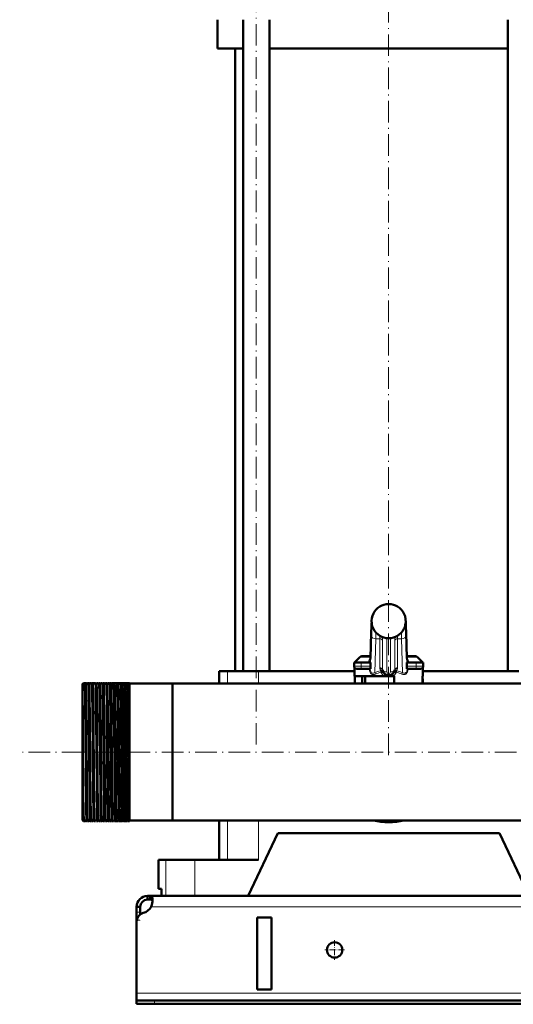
# Model space of a CAD drawing. Extents: x -1358 to 1757, y -1616 to 699.
# Tile 61 of 96: x -228 to 46, y -401 to 146. Entities that reach past the tile are written whole.
import ezdxf

# ---------------------------------------------------------------- set-up
doc = ezdxf.new("R2010")
doc.units = 0
doc.linetypes.add('DASHDOT', pattern=[18.5, 12, -3, 0.5, -3])

msp = doc.modelspace()

# ---------------------------------------------------------------- linework, layer by layer
at = {"color": 7, "linetype": 'DASHDOT', "lineweight": 18}
for p, q in [((-96.75, -256.5), (-96.75, 234.3)), ((-23.21, -262.25), (-23.21, 214.09)), ((491.79, -260.6), (-228.19, -260.6))]:
    msp.add_line(p, q, dxfattribs=at)
at = {"color": 7, "lineweight": 50}
for p, q in [((-118.21, 130.4), (-118.21, 146.4)), ((-104.05, -215.6), (-104.05, 146.4)), ((-89.45, -215.6), (-89.45, 146.4)), ((43.03, -215.6), (43.03, 146.4)), ((-104.05, 130.4), (-118.21, 130.4)), ((-108.56, -215.6), (-108.56, 130.4)), ((-23.21, 130.4), (-89.45, 130.4)), ((43.03, 130.4), (-23.21, 130.4)), ((-31.7, -183.6), (-31.7, -183.6)), ((-14.72, -183.6), (-14.71, -183.6)), ((-33.35, -208.16), (-32.93, -194.37)), ((-31.7, -192.12), (-31.7, -192.12)), ((-14.72, -192.12), (-14.72, -192.12)), ((-13.49, -194.37), (-13.07, -208.16)), ((-39.15, -207.79), (-42.21, -210.85)), ((-33.33, -207.35), (-38.09, -207.35)), ((-8.33, -207.35), (-13.09, -207.35)), ((-7.27, -207.79), (-4.21, -210.85)), ((-38.46, -210.85), (-42.46, -210.85)), ((-42.46, -212.85), (-42.46, -210.85)), ((-40.67, -210.85), (-42.21, -210.85)), ((-38.46, -210.85), (-33.39, -210.85)), ((-33.41, -209.38), (-33.35, -208.16)), ((-33.39, -210.85), (-33.39, -212.29)), ((-13.01, -209.38), (-13.07, -208.16)), ((-13.03, -210.85), (-7.96, -210.85)), ((-13.03, -212.29), (-13.03, -210.85)), ((-3.96, -210.85), (-7.96, -210.85)), ((-4.21, -210.85), (-5.17, -210.85)), ((-3.96, -212.85), (-3.96, -210.85)), ((-115.17, -215.6), (-117.46, -215.6)), ((-117.46, -215.6), (-117.46, -222.55)), ((-112.82, -215.6), (-115.17, -215.6)), ((-95.46, -215.6), (-112.82, -215.6)), ((-42.21, -215.6), (-95.46, -215.6)), ((-42.21, -218.35), (-42.21, -213.68)), ((-25.99, -218.35), (-42.21, -218.35)), ((-41.97, -218.35), (-41.97, -222.55)), ((-40.96, -214.35), (-38.46, -214.35)), ((-33.4, -214.35), (-38.46, -214.35)), ((-37.91, -218.35), (-37.91, -222.55)), ((-36.21, -218.35), (-36.21, -222.55)), ((-25.99, -218.35), (-23.21, -218.35)), ((-23.21, -218.35), (-20.43, -218.35)), ((-20.21, -218.35), (-20.43, -218.35)), ((-20.21, -222.55), (-20.21, -218.35)), ((-7.96, -214.35), (-13.02, -214.35)), ((-7.96, -214.35), (-5.46, -214.35)), ((-4.45, -218.35), (-4.45, -222.55)), ((-4.21, -218.35), (-4.45, -218.35)), ((-4.21, -218.35), (-4.21, -213.68)), ((49.04, -215.6), (-4.21, -215.6)), ((-193.21, -222.74), (-192.71, -222.24)), ((-193.21, -222.74), (-192.71, -222.24)), ((-193.21, -222.74), (-193.21, -224.74)), ((-192.71, -224.27), (-193.21, -224.74)), ((-192.56, -222.24), (-192.71, -222.24)), ((-192.71, -222.24), (-192.71, -224.27)), ((-191.56, -222.24), (-192.71, -222.24)), ((-192.71, -224.27), (-191.96, -224.27)), ((-190.56, -222.24), (-191.06, -222.24)), ((-189.56, -222.24), (-190.06, -222.24)), ((-188.56, -222.24), (-189.06, -222.24)), ((-187.56, -222.24), (-188.07, -222.24)), ((-186.55, -222.24), (-187.07, -222.24)), ((-185.55, -222.24), (-186.07, -222.24)), ((-184.55, -222.24), (-185.07, -222.24)), ((-183.54, -222.24), (-184.08, -222.24)), ((-182.54, -222.24), (-183.08, -222.24)), ((-181.53, -222.24), (-182.08, -222.24)), ((-180.53, -222.24), (-181.09, -222.24)), ((-179.52, -222.24), (-180.09, -222.24)), ((-178.52, -222.24), (-179.1, -222.24)), ((-177.51, -222.24), (-178.1, -222.24)), ((-176.5, -222.24), (-177.11, -222.24)), ((-175.49, -222.24), (-176.12, -222.24)), ((-174.49, -222.24), (-175.12, -222.24)), ((-174.48, -222.25), (-174.49, -222.24)), ((-174.13, -222.24), (-174.14, -222.25)), ((-173.48, -222.24), (-174.13, -222.24)), ((-173.47, -222.25), (-173.48, -222.24)), ((-173.14, -222.24), (-173.14, -222.25)), ((-172.47, -222.24), (-173.14, -222.24)), ((-172.46, -222.25), (-172.47, -222.24)), ((-172.15, -222.24), (-172.15, -222.25)), ((-171.46, -222.24), (-172.15, -222.24)), ((-171.45, -222.25), (-171.46, -222.24)), ((-171.16, -222.24), (-171.16, -222.25)), ((-170.45, -222.24), (-171.16, -222.24)), ((-170.44, -222.25), (-170.45, -222.24)), ((-170.17, -222.24), (-170.17, -222.25)), ((-169.44, -222.24), (-170.17, -222.24)), ((-169.43, -222.25), (-169.44, -222.24)), ((-169.18, -222.24), (-169.18, -222.25)), ((-168.42, -222.24), (-169.18, -222.24)), ((-168.42, -222.25), (-168.42, -222.24)), ((-168.19, -222.24), (-168.19, -222.25)), ((-167.21, -222.24), (-168.19, -222.24)), ((-167.21, -222.24), (-167.21, -294.27)), ((-143.21, -222.55), (-167.21, -222.55)), ((-143.21, -222.55), (-167.21, -222.55)), ((-143.21, -222.55), (-117.46, -222.55)), ((-143.21, -222.55), (-143.21, -293.99)), ((-143.21, -222.55), (-143.21, -260.6)), ((123.34, -222.55), (-143.21, -222.55)), ((-4.21, -222.55), (-4.21, -220.35)), ((-193.21, -224.8), (-193.21, -224.74)), ((-193.21, -224.8), (-193.21, -227.54)), ((-193.21, -227.54), (-193.21, -293.83)), ((-143.21, -260.6), (-143.21, -298.65)), ((-193.21, -293.83), (-193.21, -298.46)), ((-192.71, -294.99), (-192.72, -294.25)), ((-192.71, -294.99), (-192.71, -298.96)), ((-167.21, -294.27), (-167.21, -298.95)), ((-143.21, -293.99), (-143.21, -298.65)), ((-193.21, -298.46), (-192.71, -298.96)), ((-192.56, -298.96), (-192.71, -298.96)), ((-191.56, -298.96), (-192.56, -298.96)), ((-190.56, -298.96), (-191.06, -298.96)), ((-189.56, -298.96), (-190.06, -298.96)), ((-188.56, -298.96), (-189.06, -298.96)), ((-188.11, -298.65), (-188.12, -298.36)), ((-187.56, -298.96), (-188.07, -298.96)), ((-186.55, -298.96), (-187.07, -298.96)), ((-185.55, -298.96), (-186.07, -298.96)), ((-184.55, -298.96), (-185.07, -298.96)), ((-183.54, -298.96), (-184.08, -298.96)), ((-182.54, -298.96), (-183.08, -298.96)), ((-181.53, -298.96), (-182.08, -298.96)), ((-180.53, -298.96), (-181.09, -298.96)), ((-179.52, -298.96), (-180.09, -298.96)), ((-178.52, -298.96), (-179.1, -298.96)), ((-177.51, -298.96), (-178.1, -298.96)), ((-176.5, -298.96), (-177.11, -298.96)), ((-175.49, -298.96), (-176.12, -298.96)), ((-174.49, -298.96), (-175.12, -298.96)), ((-174.48, -298.96), (-174.49, -298.96)), ((-174.13, -298.96), (-174.14, -298.96)), ((-173.48, -298.96), (-174.13, -298.96)), ((-173.47, -298.96), (-173.48, -298.96)), ((-173.14, -298.96), (-173.14, -298.96)), ((-172.47, -298.96), (-173.14, -298.96)), ((-172.46, -298.96), (-172.47, -298.96)), ((-172.15, -298.96), (-172.15, -298.96)), ((-171.46, -298.96), (-172.15, -298.96)), ((-171.45, -298.96), (-171.46, -298.96)), ((-171.16, -298.96), (-171.16, -298.96)), ((-170.45, -298.96), (-171.16, -298.96)), ((-170.44, -298.96), (-170.45, -298.96)), ((-170.17, -298.96), (-170.17, -298.96)), ((-169.44, -298.96), (-170.17, -298.96)), ((-169.43, -298.96), (-169.44, -298.96)), ((-169.18, -298.96), (-169.18, -298.96)), ((-168.42, -298.96), (-169.18, -298.96)), ((-168.42, -298.96), (-168.42, -298.96)), ((-168.19, -298.96), (-168.19, -298.96)), ((-167.21, -298.96), (-168.19, -298.96)), ((-143.21, -298.65), (-167.21, -298.65)), ((-167.21, -298.95), (-167.21, -298.95)), ((416.79, -298.65), (-143.21, -298.65)), ((-117.46, -298.65), (-117.46, -320.6)), ((-101.21, -340.6), (-84.71, -305.6)), ((38.29, -305.6), (-84.71, -305.6)), ((38.29, -305.6), (54.79, -340.6)), ((-151.06, -320.6), (-147, -320.6)), ((-151.06, -336.6), (-151.06, -320.6)), ((-147, -320.6), (-130.96, -320.6)), ((-130.96, -320.6), (-95.46, -320.6)), ((-149.49, -336.6), (-151.06, -336.6)), ((-149.49, -336.6), (-149.49, -340.6)), ((-157.21, -340.6), (-157.21, -342.6)), ((-155.67, -340.6), (-157.21, -340.6)), ((-155.67, -342.6), (-157.21, -342.6)), ((-155.67, -340.6), (-155.67, -342.6)), ((429.26, -340.6), (-155.67, -340.6)), ((-147, -340.6), (-149.49, -340.6)), ((-130.96, -340.6), (-147, -340.6)), ((-101.21, -340.6), (-130.96, -340.6)), ((-163.21, -346.6), (-161.21, -346.6)), ((-163.21, -349.59), (-163.21, -346.6)), ((-163.21, -354.12), (-163.21, -349.59)), ((-161.21, -349.59), (-161.21, -346.6)), ((-161.21, -350.85), (-161.21, -349.59)), ((-163.21, -354.12), (-163.21, -354.85)), ((-163.21, -354.85), (-163.21, -394.6)), ((-96.21, -392.6), (-96.21, -352.6)), ((-88.21, -352.6), (-96.21, -352.6)), ((-88.21, -352.6), (-88.21, -392.6)), ((-88.21, -392.6), (-96.21, -392.6)), ((-163.21, -394.6), (-163.21, -398.6)), ((-163.21, -398.6), (-163.21, -400.6)), ((-163.21, -398.6), (-153.21, -398.6)), ((426.79, -398.6), (-153.21, -398.6)), ((-163.21, -400.6), (-153.21, -400.6)), ((-153.21, -400.6), (426.79, -400.6))]:
    msp.add_line(p, q, dxfattribs=at)
at = {"color": 7, "lineweight": 18}
for p, q in [((-31.7, -183.6), (-31.7, -183.6)), ((-14.72, -183.6), (-14.72, -183.6)), ((-33.39, -212.29), (-32.89, -195.86)), ((-32.93, -194.44), (-33.35, -208.24)), ((-32.93, -194.44), (-32.93, -194.37)), ((-14.72, -192.12), (-14.72, -192.12)), ((-13.53, -195.86), (-13.03, -212.29)), ((-13.07, -208.24), (-13.49, -194.44)), ((-30.39, -197.62), (-30.96, -216.45)), ((-28.18, -197.62), (-30.39, -197.62)), ((-28.18, -213.64), (-28.18, -197.62)), ((-26.69, -198.55), (-26.69, -214.57)), ((-24.21, -197.29), (-24.21, -216.12)), ((-22.21, -216.12), (-22.21, -197.29)), ((-19.73, -214.57), (-19.73, -198.55)), ((-16.03, -197.62), (-18.24, -197.62)), ((-18.24, -197.62), (-18.24, -213.64)), ((-15.46, -216.45), (-16.03, -197.62)), ((-33.34, -207.79), (-39.15, -207.79)), ((-7.27, -207.79), (-13.08, -207.79)), ((-38.46, -212.85), (-42.46, -212.85)), ((-38.46, -212.85), (-38.46, -210.85)), ((-38.46, -212.85), (-33.36, -212.85)), ((-38.46, -212.85), (-38.46, -214.35)), ((-33.46, -209.83), (-33.42, -210.85)), ((-13.06, -212.85), (-7.96, -212.85)), ((-13, -210.85), (-12.96, -209.83)), ((-7.96, -212.85), (-7.96, -210.85)), ((-3.96, -212.85), (-7.96, -212.85)), ((-7.96, -214.35), (-7.96, -212.85)), ((-112.82, -215.6), (-112.82, -222.55)), ((-95.46, -215.6), (-95.46, -222.55)), ((-27.76, -215.42), (-27.74, -215.41)), ((-27.49, -216.27), (-27.38, -216.22)), ((-18.93, -216.27), (-19.04, -216.22)), ((-18.68, -215.41), (-18.66, -215.42)), ((-4.21, -220.35), (-4.45, -220.35)), ((-112.82, -298.65), (-112.82, -320.6)), ((-95.46, -298.65), (-95.46, -320.6)), ((-147, -320.6), (-147, -340.6)), ((-130.96, -320.6), (-130.96, -340.6)), ((-163.21, -349.59), (-161.21, -349.59)), ((428.76, -346.6), (-155.18, -346.6)), ((-163.21, -354.12), (-163.15, -354.12)), ((436.79, -394.6), (-163.21, -394.6)), ((-153.21, -398.6), (-153.21, -400.6))]:
    msp.add_line(p, q, dxfattribs=at)
at = {"color": 7, "linetype": 'DASHDOT', "lineweight": 18, "ltscale": 0.156255}
msp.add_line((-32.73, -212.85), (-38.98, -212.85), dxfattribs=at)
at = {"color": 7, "linetype": 'DASHDOT', "lineweight": 18, "ltscale": 0.105015}
for p, q in [((-38.46, -214.7), (-38.46, -210.5)), ((-7.96, -214.7), (-7.96, -210.5))]:
    msp.add_line(p, q, dxfattribs=at)
at = {"color": 7, "linetype": 'DASHDOT', "lineweight": 18, "ltscale": 0.156298}
msp.add_line((-7.44, -212.85), (-13.69, -212.85), dxfattribs=at)
at = {"color": 7, "linetype": 'DASHDOT', "lineweight": 18, "ltscale": 0.074653}
msp.add_line((-190.47, -260.6), (-193.46, -260.6), dxfattribs=at)
at = {"color": 7, "linetype": 'DASHDOT', "lineweight": 18, "ltscale": 0.041239}
msp.add_line((-188.58, -260.6), (-190.23, -260.6), dxfattribs=at)
at = {"color": 7, "linetype": 'DASHDOT', "lineweight": 18, "ltscale": 0.041312}
msp.add_line((-186.58, -260.6), (-188.23, -260.6), dxfattribs=at)
at = {"color": 7, "linetype": 'DASHDOT', "lineweight": 18, "ltscale": 0.041474}
msp.add_line((-184.57, -260.6), (-186.23, -260.6), dxfattribs=at)
at = {"color": 7, "linetype": 'DASHDOT', "lineweight": 18, "ltscale": 0.041722}
msp.add_line((-182.56, -260.6), (-184.23, -260.6), dxfattribs=at)
at = {"color": 7, "linetype": 'DASHDOT', "lineweight": 18, "ltscale": 0.042158}
msp.add_line((-180.55, -260.6), (-182.23, -260.6), dxfattribs=at)
at = {"color": 7, "linetype": 'DASHDOT', "lineweight": 18, "ltscale": 0.042731}
msp.add_line((-178.53, -260.6), (-180.24, -260.6), dxfattribs=at)
at = {"color": 7, "linetype": 'DASHDOT', "lineweight": 18, "ltscale": 0.043431}
msp.add_line((-176.52, -260.6), (-178.26, -260.6), dxfattribs=at)
at = {"color": 7, "linetype": 'DASHDOT', "lineweight": 18, "ltscale": 0.044262}
msp.add_line((-174.5, -260.6), (-176.27, -260.6), dxfattribs=at)
at = {"color": 7, "linetype": 'DASHDOT', "lineweight": 18, "ltscale": 0.045233}
msp.add_line((-172.48, -260.6), (-174.29, -260.6), dxfattribs=at)
at = {"color": 7, "linetype": 'DASHDOT', "lineweight": 18, "ltscale": 0.046339}
msp.add_line((-170.45, -260.6), (-172.31, -260.6), dxfattribs=at)
at = {"color": 7, "linetype": 'DASHDOT', "lineweight": 18, "ltscale": 0.047599}
msp.add_line((-168.43, -260.6), (-170.33, -260.6), dxfattribs=at)
at = {"color": 7, "linetype": 'DASHDOT', "lineweight": 18, "ltscale": 0.06}
msp.add_line((-163.41, -354.12), (-161.01, -354.12), dxfattribs=at)
at = {"color": 7, "linetype": 'DASHDOT', "lineweight": 18, "ltscale": 0.27625}
for p, q in [((-53.21, -365.08), (-53.21, -376.13)), ((-47.68, -370.6), (-58.73, -370.6))]:
    msp.add_line(p, q, dxfattribs=at)
at = {"color": 7, "linetype": 'DASHDOT', "lineweight": 18, "ltscale": 0.060015}
msp.add_line((-153.21, -398.4), (-153.21, -400.8), dxfattribs=at)
at = {"color": 7, "lineweight": 50}
for points in [[(-32.93, -194.37), (-32.78, -190.64), (-32.66, -188.84)], [(-13.49, -194.37), (-13.64, -190.64), (-13.76, -188.84)], [(-33.36, -212.85), (-33.3, -213.32), (-33.26, -213.74), (-33.27, -214.08), (-33.34, -214.3), (-33.37, -214.34), (-33.39, -214.35), (-33.4, -214.35)], [(-13.02, -214.35), (-13.03, -214.35), (-13.06, -214.33), (-13.09, -214.29), (-13.14, -214.15), (-13.16, -213.85), (-13.14, -213.46), (-13.06, -212.85)], [(-27.74, -215.41), (-27.29, -215.35), (-26.87, -215.4), (-26.63, -215.52), (-26.45, -215.69), (-26.41, -215.78)], [(-27.38, -216.22), (-26.49, -215.83), (-26.41, -215.79), (-26.41, -215.78), (-26.41, -215.78), (-26.41, -215.78)], [(-18.68, -215.41), (-19.13, -215.35), (-19.55, -215.4), (-19.79, -215.52), (-19.96, -215.69), (-20.01, -215.78)], [(-19.04, -216.22), (-19.93, -215.83), (-20, -215.79), (-20.01, -215.78), (-20.01, -215.78), (-20.01, -215.78), (-20.01, -215.78)], [(-191.22, -294.27), (-191.31, -288.33), (-191.48, -271.03), (-191.65, -250.65), (-191.8, -234.24), (-191.87, -229.26), (-191.96, -224.27)], [(-191.5, -222.88), (-191.54, -222.31), (-191.56, -222.25), (-191.56, -222.24), (-191.56, -222.24), (-191.56, -222.24)], [(-190.72, -294.27), (-190.78, -290.08), (-190.9, -279.29), (-191.14, -251.18), (-191.3, -234.36), (-191.37, -229.35), (-191.48, -223.59), (-191.5, -222.88)], [(-191.06, -222.24), (-191.06, -222.24), (-191.07, -222.24), (-191.07, -222.25), (-191.07, -222.26), (-191.09, -222.42)], [(-191, -222.93), (-191.04, -222.32), (-191.06, -222.25), (-191.06, -222.25), (-191.06, -222.24), (-191.06, -222.24)], [(-190.52, -222.52), (-190.55, -222.27), (-190.55, -222.25), (-190.56, -222.25), (-190.56, -222.24), (-190.56, -222.24), (-190.56, -222.24)], [(-190.06, -222.24), (-190.06, -222.24), (-190.07, -222.24), (-190.07, -222.25), (-190.07, -222.26), (-190.09, -222.4)], [(-189.22, -294.27), (-189.29, -290.08), (-189.4, -279.29), (-189.54, -264.07), (-189.76, -238.35), (-189.91, -226.54), (-190, -222.96), (-190.04, -222.32), (-190.06, -222.25), (-190.06, -222.25), (-190.06, -222.24), (-190.06, -222.24)], [(-189.53, -222.4), (-189.55, -222.26), (-189.55, -222.25), (-189.56, -222.24), (-189.56, -222.24), (-189.56, -222.24)], [(-188.72, -294.27), (-188.82, -286.71), (-189.01, -266.84), (-189.22, -241.92), (-189.36, -229.41), (-189.46, -224.13), (-189.51, -222.71), (-189.53, -222.4)], [(-189.06, -222.24), (-189.07, -222.24), (-189.07, -222.24), (-189.07, -222.25), (-189.08, -222.26), (-189.1, -222.44)], [(-189.01, -222.9), (-189.04, -222.32), (-189.06, -222.25), (-189.06, -222.25), (-189.06, -222.24), (-189.06, -222.24)], [(-188.54, -222.34), (-188.55, -222.25), (-188.55, -222.25), (-188.56, -222.24), (-188.56, -222.24)], [(-188.07, -222.24), (-188.07, -222.24), (-188.07, -222.25), (-188.07, -222.25), (-188.09, -222.35)], [(-187.23, -294.27), (-187.36, -283.71), (-187.57, -260.03), (-187.76, -239.16), (-187.91, -226.88), (-188, -223.09), (-188.04, -222.34), (-188.06, -222.25), (-188.06, -222.25), (-188.06, -222.24), (-188.07, -222.24)], [(-187.53, -222.39), (-187.55, -222.26), (-187.55, -222.25), (-187.55, -222.24), (-187.55, -222.24), (-187.56, -222.24)], [(-186.71, -294.27), (-186.79, -289.04), (-186.93, -275.3), (-187.21, -242.7), (-187.31, -232.72), (-187.42, -225.82), (-187.47, -223.6), (-187.53, -222.39)], [(-187.07, -222.24), (-187.07, -222.24), (-187.07, -222.25), (-187.07, -222.25), (-187.09, -222.33)], [(-187.01, -222.86), (-187.05, -222.31), (-187.06, -222.25), (-187.06, -222.24), (-187.07, -222.24), (-187.07, -222.24)], [(-186.07, -222.24), (-186.07, -222.24), (-186.07, -222.24), (-186.08, -222.25), (-186.09, -222.31)], [(-185.23, -294.27), (-185.37, -282.85), (-185.6, -256.92), (-185.81, -234.09), (-185.92, -226.7), (-185.98, -223.67), (-186.02, -222.76), (-186.05, -222.3), (-186.06, -222.25), (-186.07, -222.24), (-186.07, -222.24), (-186.07, -222.24)], [(-184.71, -294.27), (-184.78, -289.57), (-184.9, -277.33), (-185.18, -245.25), (-185.31, -232.74), (-185.42, -225.57), (-185.5, -222.81), (-185.54, -222.28)], [(-185.02, -222.83), (-185.05, -222.31), (-185.07, -222.25), (-185.07, -222.24), (-185.07, -222.24), (-185.07, -222.24)], [(-183.24, -294.27), (-183.38, -282.88), (-183.55, -263.76), (-183.78, -237.53), (-183.93, -226.48), (-183.97, -224.55), (-184.04, -222.51), (-184.06, -222.27), (-184.07, -222.25), (-184.07, -222.25), (-184.07, -222.24), (-184.07, -222.24), (-184.08, -222.24)], [(-182.7, -294.27), (-182.76, -290.08), (-182.88, -279.29), (-183.11, -252.09), (-183.3, -232.89), (-183.43, -224.77), (-183.48, -223.03), (-183.51, -222.4), (-183.53, -222.27)], [(-183.03, -222.79), (-183.06, -222.3), (-183.07, -222.25), (-183.08, -222.24), (-183.08, -222.24), (-183.08, -222.24)], [(-182.49, -222.75), (-182.51, -222.35), (-182.53, -222.26)], [(-181.25, -294.27), (-181.32, -289.05), (-181.46, -275.31), (-181.73, -243.66), (-181.81, -235.76), (-181.93, -226.44), (-182.02, -222.92), (-182.06, -222.32), (-182.08, -222.25), (-182.08, -222.25), (-182.08, -222.24), (-182.08, -222.24)], [(-180.69, -294.27), (-180.8, -285.72), (-180.9, -275.36), (-181.18, -243.47), (-181.2, -241.02), (-181.37, -227.43), (-181.44, -223.93), (-181.5, -222.51), (-181.51, -222.31), (-181.52, -222.26)], [(-181.04, -222.75), (-181.07, -222.3), (-181.08, -222.25), (-181.08, -222.24), (-181.09, -222.24), (-181.09, -222.24)], [(-180.48, -222.71), (-180.51, -222.34), (-180.52, -222.26)], [(-179.26, -294.27), (-179.37, -285.71), (-179.56, -265.12), (-179.76, -241.8), (-179.85, -232.84), (-179.95, -225.91), (-180.02, -223.18), (-180.06, -222.47), (-180.08, -222.27), (-180.09, -222.25), (-180.09, -222.25), (-180.09, -222.24), (-180.09, -222.24), (-180.09, -222.24)], [(-178.68, -294.27), (-178.74, -290.08), (-178.86, -279.28), (-179.09, -251.8), (-179.23, -237.23), (-179.38, -226.05), (-179.45, -223.24), (-179.49, -222.5), (-179.51, -222.3), (-179.51, -222.25)], [(-179.05, -222.71), (-179.08, -222.29), (-179.09, -222.26), (-179.09, -222.25), (-179.09, -222.24), (-179.1, -222.24), (-179.1, -222.24)], [(-178.47, -222.67), (-178.5, -222.32), (-178.51, -222.25)], [(-177.27, -294.27), (-177.34, -289.04), (-177.48, -275.3), (-177.77, -241.97), (-177.93, -227.89), (-178, -224.18), (-178.07, -222.46), (-178.09, -222.27), (-178.1, -222.25), (-178.1, -222.25), (-178.1, -222.24), (-178.1, -222.24)], [(-176.66, -294.27), (-176.81, -282.87), (-176.97, -264.55), (-177.2, -239.1), (-177.34, -227.23), (-177.41, -224.27), (-177.47, -222.54), (-177.49, -222.3), (-177.5, -222.25)], [(-177.06, -222.67), (-177.09, -222.29), (-177.1, -222.26), (-177.1, -222.25), (-177.11, -222.24), (-177.11, -222.24), (-177.11, -222.24)], [(-176.46, -222.63), (-176.48, -222.31), (-176.5, -222.25)], [(-175.28, -294.27), (-175.42, -282.88), (-175.59, -264.55), (-175.81, -239.06), (-175.94, -227.86), (-176.01, -224.2), (-176.08, -222.47), (-176.1, -222.27), (-176.11, -222.25), (-176.11, -222.25), (-176.11, -222.24), (-176.11, -222.24), (-176.12, -222.24)], [(-174.65, -294.27), (-174.71, -290.08), (-174.83, -279.29), (-175.06, -252.29), (-175.25, -232.67), (-175.36, -225.75), (-175.41, -223.54), (-175.46, -222.43), (-175.48, -222.28), (-175.49, -222.25)], [(-175.08, -222.63), (-175.11, -222.29), (-175.12, -222.26), (-175.12, -222.25), (-175.12, -222.24), (-175.12, -222.24), (-175.12, -222.24)], [(-174.44, -222.58), (-174.47, -222.3), (-174.48, -222.26), (-174.48, -222.25)], [(-173.3, -294.27), (-173.36, -290.08), (-173.47, -279.29), (-173.71, -251.8), (-173.87, -234.61), (-174, -225.7), (-174.06, -223.35), (-174.09, -222.65), (-174.12, -222.29), (-174.12, -222.26), (-174.13, -222.25), (-174.13, -222.24), (-174.13, -222.24), (-174.13, -222.24)], [(-172.63, -294.27), (-172.69, -290.08), (-172.81, -279.28), (-173.05, -251.77), (-173.15, -240.82), (-173.26, -230.94), (-173.31, -227.06), (-173.4, -223.42), (-173.44, -222.5), (-173.46, -222.29), (-173.47, -222.26), (-173.47, -222.25)], [(-173.1, -222.59), (-173.13, -222.28), (-173.13, -222.25), (-173.13, -222.25), (-173.14, -222.24), (-173.14, -222.24), (-173.14, -222.24)], [(-172.43, -222.54), (-172.45, -222.29), (-172.46, -222.26), (-172.46, -222.25)], [(-171.32, -294.27), (-171.39, -289.04), (-171.53, -275.3), (-171.74, -250.67), (-171.89, -234.48), (-171.95, -229.34), (-172.05, -224.1), (-172.1, -222.7), (-172.13, -222.29), (-172.14, -222.26), (-172.14, -222.25), (-172.15, -222.24), (-172.15, -222.24), (-172.15, -222.24)], [(-170.61, -294.27), (-170.75, -282.86), (-170.98, -257.02), (-171.19, -234.81), (-171.32, -225.92), (-171.38, -223.34), (-171.41, -222.6), (-171.44, -222.3), (-171.45, -222.26), (-171.45, -222.25)], [(-171.12, -222.55), (-171.14, -222.28), (-171.15, -222.25), (-171.15, -222.25), (-171.16, -222.24), (-171.16, -222.24), (-171.16, -222.24)], [(-170.41, -222.49), (-170.43, -222.28), (-170.44, -222.25), (-170.44, -222.25)], [(-169.34, -294.27), (-169.4, -290.08), (-169.51, -279.29), (-169.74, -253), (-169.91, -234.58), (-170.03, -225.97), (-170.12, -222.77), (-170.15, -222.3), (-170.16, -222.25), (-170.16, -222.24), (-170.17, -222.24), (-170.17, -222.24)], [(-168.59, -294.27), (-168.7, -285.73), (-168.8, -275.16), (-169, -252.2), (-169.19, -233.25), (-169.25, -228.44), (-169.34, -224.07), (-169.38, -222.82), (-169.41, -222.33), (-169.43, -222.26), (-169.43, -222.25)], [(-169.14, -222.5), (-169.17, -222.27), (-169.17, -222.25), (-169.17, -222.25), (-169.18, -222.24), (-169.18, -222.24), (-169.18, -222.24)], [(-168.39, -222.45), (-168.41, -222.28), (-168.42, -222.25), (-168.42, -222.25)], [(-167.36, -294.27), (-167.47, -285.73), (-167.57, -275.17), (-167.77, -252.1), (-167.92, -235.16), (-168.01, -228.46), (-168.1, -223.79), (-168.16, -222.42), (-168.18, -222.26), (-168.18, -222.25), (-168.19, -222.24), (-168.19, -222.24), (-168.19, -222.24)], [(-192.72, -294.25), (-192.85, -282.82), (-193.03, -256.1), (-193.11, -241.57), (-193.21, -227.54)], [(-192.56, -298.96), (-192.56, -298.96), (-192.57, -298.96), (-192.57, -298.96), (-192.57, -298.95), (-192.58, -298.91), (-192.61, -298.5), (-192.64, -297.69), (-192.71, -294.99)], [(-191.06, -298.96), (-191.06, -298.96), (-191.07, -298.96), (-191.07, -298.95), (-191.07, -298.94), (-191.09, -298.77), (-191.16, -297.28), (-191.22, -294.27)], [(-190.56, -298.96), (-190.56, -298.96), (-190.56, -298.96), (-190.57, -298.95), (-190.57, -298.94), (-190.59, -298.77), (-190.66, -297.29), (-190.72, -294.27)], [(-189.1, -298.68), (-189.14, -297.77), (-189.22, -294.27)], [(-188.56, -298.96), (-188.56, -298.96), (-188.56, -298.96), (-188.56, -298.95), (-188.58, -298.9), (-188.61, -298.42), (-188.65, -297.47), (-188.72, -294.27)], [(-187.1, -298.74), (-187.14, -298.1), (-187.23, -294.27)], [(-186.55, -298.96), (-186.55, -298.96), (-186.56, -298.96), (-186.56, -298.95), (-186.56, -298.94), (-186.59, -298.77), (-186.65, -297.28), (-186.71, -294.27)], [(-185.09, -298.91), (-185.12, -298.58), (-185.17, -297.01), (-185.23, -294.27)], [(-184.55, -298.96), (-184.55, -298.96), (-184.55, -298.96), (-184.55, -298.95), (-184.56, -298.9), (-184.6, -298.42), (-184.64, -297.48), (-184.71, -294.27)], [(-183.09, -298.93), (-183.11, -298.8), (-183.14, -298.23), (-183.24, -294.27)], [(-182.54, -298.96), (-182.54, -298.96), (-182.54, -298.96), (-182.54, -298.95), (-182.56, -298.9), (-182.59, -298.42), (-182.63, -297.47), (-182.7, -294.27)], [(-181.1, -298.94), (-181.11, -298.82), (-181.15, -298.27), (-181.18, -297.31), (-181.25, -294.27)], [(-180.53, -298.96), (-180.53, -298.96), (-180.53, -298.96), (-180.53, -298.95), (-180.55, -298.9), (-180.58, -298.42), (-180.62, -297.47), (-180.69, -294.27)], [(-179.11, -298.95), (-179.12, -298.9), (-179.14, -298.68), (-179.2, -297.13), (-179.26, -294.27)], [(-178.52, -298.96), (-178.52, -298.96), (-178.52, -298.96), (-178.52, -298.96), (-178.53, -298.95), (-178.53, -298.91), (-178.56, -298.54), (-178.63, -296.66), (-178.68, -294.27)], [(-177.12, -298.95), (-177.12, -298.92), (-177.14, -298.82), (-177.18, -298.08), (-177.27, -294.27)], [(-176.5, -298.96), (-176.5, -298.96), (-176.51, -298.96), (-176.51, -298.95), (-176.52, -298.9), (-176.56, -298.42), (-176.59, -297.48), (-176.66, -294.27)], [(-175.13, -298.95), (-175.14, -298.93), (-175.15, -298.86), (-175.18, -298.33), (-175.21, -297.36), (-175.28, -294.27)], [(-174.49, -298.96), (-174.49, -298.96), (-174.49, -298.96), (-174.49, -298.95), (-174.5, -298.9), (-174.54, -298.42), (-174.58, -297.47), (-174.65, -294.27)], [(-173.14, -298.96), (-173.15, -298.94), (-173.16, -298.86), (-173.2, -298.34), (-173.23, -297.38), (-173.3, -294.27)], [(-172.47, -298.96), (-172.47, -298.96), (-172.47, -298.96), (-172.47, -298.95), (-172.48, -298.94), (-172.5, -298.77), (-172.56, -297.28), (-172.63, -294.27)], [(-171.16, -298.96), (-171.17, -298.94), (-171.18, -298.87), (-171.21, -298.35), (-171.25, -297.38), (-171.32, -294.27)], [(-170.45, -298.96), (-170.45, -298.96), (-170.45, -298.96), (-170.45, -298.95), (-170.47, -298.9), (-170.5, -298.42), (-170.54, -297.48), (-170.61, -294.27)], [(-169.18, -298.96), (-169.19, -298.94), (-169.2, -298.87), (-169.23, -298.35), (-169.27, -297.39), (-169.34, -294.27)], [(-168.42, -298.96), (-168.43, -298.96), (-168.43, -298.96), (-168.43, -298.95), (-168.44, -298.9), (-168.48, -298.42), (-168.51, -297.48), (-168.59, -294.27)], [(-167.21, -298.95), (-167.22, -298.9), (-167.24, -298.68), (-167.3, -297.13), (-167.36, -294.27)], [(-192.53, -298.78), (-192.55, -298.94), (-192.56, -298.96), (-192.56, -298.96), (-192.56, -298.96), (-192.56, -298.96)], [(-191.56, -298.96), (-191.56, -298.96), (-191.57, -298.96), (-191.57, -298.95), (-191.58, -298.88), (-191.62, -298.25)], [(-191.53, -298.81), (-191.55, -298.94), (-191.56, -298.96), (-191.56, -298.96), (-191.56, -298.96), (-191.56, -298.96)], [(-190.54, -298.83), (-190.55, -298.95), (-190.56, -298.96), (-190.56, -298.96), (-190.56, -298.96)], [(-190.06, -298.96), (-190.07, -298.96), (-190.07, -298.96), (-190.07, -298.95), (-190.08, -298.89), (-190.12, -298.33)], [(-189.56, -298.96), (-189.56, -298.96), (-189.56, -298.96), (-189.57, -298.95), (-189.58, -298.89), (-189.62, -298.29)], [(-189.54, -298.85), (-189.55, -298.95), (-189.56, -298.96), (-189.56, -298.96), (-189.56, -298.96)], [(-189.06, -298.96), (-189.07, -298.96), (-189.07, -298.96), (-189.07, -298.96), (-189.07, -298.95), (-189.08, -298.93), (-189.1, -298.68)], [(-188.54, -298.87), (-188.55, -298.95), (-188.55, -298.96), (-188.56, -298.96), (-188.56, -298.96)], [(-188.07, -298.96), (-188.07, -298.96), (-188.07, -298.96), (-188.07, -298.96), (-188.07, -298.95), (-188.08, -298.93), (-188.11, -298.65)], [(-187.56, -298.96), (-187.56, -298.96), (-187.56, -298.96), (-187.56, -298.95), (-187.58, -298.89), (-187.61, -298.32)], [(-187.54, -298.89), (-187.55, -298.95), (-187.55, -298.96), (-187.55, -298.96), (-187.56, -298.96)], [(-187.07, -298.96), (-187.07, -298.96), (-187.07, -298.96), (-187.07, -298.95), (-187.08, -298.94), (-187.1, -298.74)], [(-186.07, -298.96), (-186.07, -298.96), (-186.07, -298.96), (-186.08, -298.95), (-186.09, -298.89)], [(-185.55, -298.96), (-185.55, -298.96), (-185.55, -298.96), (-185.56, -298.95), (-185.57, -298.89), (-185.61, -298.36)], [(-183.54, -298.96), (-183.54, -298.96), (-183.55, -298.96), (-183.55, -298.95), (-183.56, -298.9), (-183.6, -298.4)], [(-182.09, -298.94), (-182.11, -298.85), (-182.13, -298.47)], [(-181.53, -298.96), (-181.54, -298.96), (-181.54, -298.96), (-181.54, -298.95), (-181.55, -298.9), (-181.59, -298.44)], [(-180.1, -298.95), (-180.11, -298.87), (-180.14, -298.51)], [(-179.52, -298.96), (-179.52, -298.96), (-179.53, -298.96), (-179.53, -298.96), (-179.53, -298.94), (-179.54, -298.91), (-179.57, -298.48)], [(-178.11, -298.95), (-178.12, -298.88), (-178.15, -298.55)], [(-177.51, -298.96), (-177.51, -298.96), (-177.51, -298.96), (-177.52, -298.96), (-177.52, -298.95), (-177.53, -298.91), (-177.56, -298.52)], [(-176.12, -298.95), (-176.14, -298.89), (-176.16, -298.59)], [(-175.49, -298.96), (-175.5, -298.96), (-175.5, -298.96), (-175.5, -298.96), (-175.5, -298.95), (-175.51, -298.92), (-175.54, -298.56)], [(-174.14, -298.96), (-174.14, -298.94), (-174.15, -298.9), (-174.17, -298.63)], [(-173.48, -298.96), (-173.48, -298.96), (-173.48, -298.96), (-173.48, -298.96), (-173.49, -298.95), (-173.49, -298.92), (-173.52, -298.6)], [(-172.15, -298.96), (-172.16, -298.95), (-172.16, -298.91), (-172.19, -298.68)], [(-171.46, -298.96), (-171.46, -298.96), (-171.46, -298.96), (-171.46, -298.96), (-171.47, -298.95), (-171.47, -298.93), (-171.5, -298.64)], [(-170.17, -298.96), (-170.18, -298.95), (-170.18, -298.92), (-170.2, -298.72)], [(-169.44, -298.96), (-169.44, -298.96), (-169.44, -298.96), (-169.44, -298.96), (-169.44, -298.95), (-169.45, -298.93), (-169.47, -298.69)], [(-168.19, -298.96), (-168.2, -298.95), (-168.2, -298.93), (-168.22, -298.77)], [(-154.33, -342.72), (-154.35, -342.27), (-154.4, -341.86), (-154.53, -341.39), (-154.73, -341.03), (-155, -340.77), (-155.31, -340.64), (-155.67, -340.6)], [(-154.38, -343.54), (-154.51, -343.16), (-154.74, -342.88), (-155.06, -342.69), (-155.47, -342.61), (-155.67, -342.6)], [(-155.18, -346.6), (-154.81, -345.61), (-154.55, -344.61), (-154.39, -343.63), (-154.33, -342.72)]]:
    msp.add_lwpolyline(points, dxfattribs=at)
at = {"color": 7, "lineweight": 18}
for points in [[(-32.65, -188.9), (-32.75, -190.23), (-32.85, -192.11), (-32.93, -194.44)], [(-32.89, -195.86), (-32.77, -192.86), (-32.7, -191.64), (-32.61, -190.58), (-32.56, -190.21), (-32.49, -189.9)], [(-13.93, -189.9), (-13.9, -189.98), (-13.85, -190.29), (-13.76, -191.07), (-13.68, -192.22), (-13.53, -195.86)], [(-13.49, -194.44), (-13.66, -190.36), (-13.77, -188.9)], [(-33.35, -208.24), (-33.4, -209.33), (-33.45, -209.8), (-33.46, -209.83)], [(-12.96, -209.83), (-12.99, -209.68), (-13.04, -208.89), (-13.07, -208.24)], [(-33.04, -217.04), (-33.31, -216.73), (-33.53, -216.37), (-33.74, -215.84), (-33.88, -215.26), (-33.96, -214.35)], [(-33.44, -214.35), (-33.42, -214.86), (-33.34, -215.35), (-33.2, -215.81), (-33, -216.22), (-32.73, -216.52), (-32.4, -216.71), (-32.03, -216.78), (-31.66, -216.74), (-31.28, -216.62), (-30.96, -216.45)], [(-30.5, -217.3), (-31.03, -217.48), (-31.43, -217.55), (-31.83, -217.56), (-32.35, -217.45), (-32.71, -217.29), (-33.04, -217.04)], [(-13.38, -217.04), (-13.71, -217.29), (-14.08, -217.46), (-14.6, -217.56), (-15, -217.55), (-15.4, -217.48), (-15.92, -217.3)], [(-15.46, -216.45), (-15.08, -216.64), (-14.7, -216.76), (-14.32, -216.78), (-13.97, -216.69), (-13.65, -216.48), (-13.39, -216.17), (-13.2, -215.78), (-13.07, -215.32), (-13, -214.84), (-12.97, -214.35)], [(-12.45, -214.35), (-12.54, -215.25), (-12.63, -215.69), (-12.77, -216.11), (-13.04, -216.63), (-13.38, -217.04)]]:
    msp.add_lwpolyline(points, dxfattribs=at)
at = {"color": 7, "lineweight": 50}
msp.add_circle((-53.21, -370.6), 4.25, dxfattribs=at)
at = {"color": 7, "lineweight": 18}
for centre, radius, start, end in [((-23.21, -187.87), 9.5, 89.9745, 153.3096), ((-23.2, -187.87), 9.5, 26.6904, 90.0255), ((-23.2, -187.85), 9.51, 153.4268, 179.9921), ((-23.22, -187.85), 9.51, 0.0071, 26.5738), ((-23.2, -187.85), 9.5, 179.9967, 187.3964), ((-23.2, -187.85), 9.5, 187.3855, 206.6475), ((-23.21, -187.85), 9.5, 333.3501, 346.7092), ((-23.23, -187.85), 9.52, 346.7199, 359.9981), ((-23.22, -187.85), 9.49, 206.709, 246.2678), ((72.13, -200.84), 102.56, 176.3207, 178.2049), ((17.27, -197.42), 45.45, 178.1642, 180.2627), ((-23.21, -187.84), 9.51, 246.2584, 293.7443), ((31.42, -198.31), 58.11, 178.4091, 180.2392), ((-77.74, -198.31), 58.01, 359.7594, 1.5927), ((-23.2, -187.85), 9.49, 293.7322, 333.291), ((-63.75, -197.41), 45.51, 359.7351, 1.8306), ((-118.54, -200.84), 102.56, 1.7951, 3.6793), ((-30.36, -210.89), 3.97, 174.9987, 179.4953), ((-30.29, -210.88), 4.04, 139.2241, 175.1952), ((-31.11, -209.7), 2.35, 166.1731, 178.0673), ((-31.23, -209.7), 2.23, 177.8674, 183.4004), ((-16.12, -210.87), 4.03, 12.1627, 40.8096), ((-15.31, -209.7), 2.35, 1.9474, 13.8198), ((-15.19, -209.7), 2.23, 356.5997, 2.1326), ((-17.28, -211.05), 5.21, 5.6657, 11.4075), ((-16.06, -210.89), 3.97, 0.5047, 5.0013), ((-23.21, -235.11), 20.21, 103.0222, 112.5684), ((-23.14, -233.95), 18.21, 103.8308, 113.8572), ((-25.18, -213.64), 3, 180.0066, 190.2056), ((-23.21, -213.29), 5, 190.186, 205.1032), ((-22.84, -214.51), 4.97, 200.7387, 230.6703), ((-24.44, -214.57), 2.25, 180.0051, 190.202), ((-23.21, -216.12), 1, 180.0017, 359.9982), ((-23.58, -214.51), 4.97, 309.3297, 339.2613), ((-21.98, -214.57), 2.25, 349.798, 359.9949), ((-23.28, -233.95), 18.21, 66.1428, 76.1692), ((-23.21, -213.29), 5, 334.8968, 349.814), ((-23.21, -235.11), 20.21, 67.4316, 76.9777), ((-21.24, -213.64), 3, 349.7944, 359.9934)]:
    msp.add_arc(centre, radius, start, end, dxfattribs=at)
at = {"color": 7, "lineweight": 50}
for centre, radius, start, end in [((-23.21, -187.86), 9.5, 89.9814, 153.3195), ((-23.21, -187.86), 9.5, 26.6805, 90.0186), ((-23.2, -187.85), 9.51, 153.4263, 187.387), ((-23.22, -187.85), 9.51, 346.7141, 26.5742), ((-23.21, -187.85), 9.5, 187.3848, 206.6486), ((-23.21, -187.85), 9.5, 333.349, 346.7103), ((-23.21, -187.85), 9.5, 206.718, 270.012), ((-23.21, -187.85), 9.5, 269.9881, 333.282), ((-38.09, -208.85), 1.5, 90, 135.0001), ((-8.33, -208.85), 1.5, 44.9999, 90), ((-40.96, -212.85), 1.5, 180, 270), ((-28.45, -212.29), 4.94, 179.9847, 186.4874), ((-17.97, -212.29), 4.94, 353.5126, 0.0153), ((-5.46, -212.85), 1.5, 270, 360), ((-23.21, -214.35), 3.5, 190.1821, 349.8179), ((-190.82, -222.22), 0.741, 193.7926, 276.4868), ((-191.79, -222.25), 0.715, 312.764, 348.1768), ((-190.81, -222.22), 0.736, 275.8764, 347.5793), ((-189.84, -222.21), 0.718, 192.8029, 229.3506), ((-206.66, -223.59), 16.18, 2.4613, 3.7918), ((-188.82, -222.18), 0.74, 192.9547, 276.5491), ((-189.78, -222.22), 0.71, 312.5672, 348.2098), ((-188.81, -222.19), 0.736, 275.8398, 347.6349), ((-187.84, -222.18), 0.714, 192.0461, 229.4231), ((-197.48, -223.18), 8.98, 2.078, 5.3684), ((-186.82, -222.15), 0.739, 192.7961, 276.5815), ((-187.78, -222.18), 0.71, 312.5076, 348.2787), ((-186.81, -222.15), 0.735, 275.795, 347.7388), ((-186.62, -222.29), 0.082, 357.811, 34.9422), ((-192.84, -223.01), 6.34, 1.7114, 6.4962), ((-185.84, -222.15), 0.711, 191.7409, 229.4958), ((-185.6, -222.28), 0.0594, 358.211, 38.8227), ((-184.82, -222.11), 0.739, 193.0092, 276.5583), ((-185.78, -222.15), 0.709, 312.5015, 348.2548), ((-185, -222.29), 0.083, 145.3603, 182.1708), ((-184.81, -222.12), 0.736, 275.8703, 347.1847), ((-184.58, -222.27), 0.043, 358.8632, 43.1437), ((-189.44, -222.91), 4.95, 1.4319, 7.3637), ((-183.83, -222.11), 0.72, 193.2312, 229.297), ((-184.03, -222.28), 0.0578, 141.0277, 181.7185), ((-183.56, -222.27), 0.0325, 359.776, 47.21), ((-182.82, -222.08), 0.741, 194.6957, 276.4691), ((-183.79, -222.11), 0.717, 312.7007, 346.8623), ((-183.05, -222.27), 0.0425, 136.9669, 181.0549), ((-182.81, -222.08), 0.739, 275.9709, 345.4042), ((-182.55, -222.26), 0.0258, 0.8269, 50.7859), ((-181.83, -222.07), 0.726, 195.3894, 229.165), ((-182.06, -222.27), 0.0326, 133.1204, 180.2333), ((-181.55, -222.26), 0.021, 2.1088, 54.178), ((-180.81, -222.04), 0.742, 196.9421, 276.4161), ((-181.8, -222.07), 0.724, 312.8359, 344.6758), ((-181.07, -222.26), 0.0257, 129.5284, 179.1273), ((-180.81, -222.04), 0.74, 276.0369, 343.1466), ((-180.54, -222.26), 0.0176, 3.4487, 57.309), ((-179.82, -222.03), 0.731, 197.8896, 229.0747), ((-180.08, -222.26), 0.0209, 126.1367, 177.8846), ((-179.53, -222.26), 0.0149, 5.0117, 60.2973), ((-178.81, -222.01), 0.743, 199.4567, 276.3697), ((-179.8, -222.03), 0.729, 312.8818, 342.1634), ((-179.09, -222.26), 0.0174, 123.0239, 176.5543), ((-178.81, -222.01), 0.742, 276.0946, 340.6124), ((-178.52, -222.25), 0.0128, 6.7248, 62.9808), ((-177.82, -221.99), 0.735, 200.5612, 229.0082), ((-178.1, -222.26), 0.0147, 120.0619, 174.9565), ((-177.51, -222.25), 0.0112, 8.5235, 65.5191), ((-176.81, -221.97), 0.744, 202.1282, 276.3283), ((-177.8, -222), 0.733, 312.9277, 339.4963), ((-177.1, -222.25), 0.0126, 117.3216, 173.2845), ((-176.81, -221.97), 0.743, 276.1224, 337.9447), ((-176.51, -222.25), 0.00999, 10.2858, 67.8569), ((-175.82, -221.96), 0.738, 203.3415, 228.9754), ((-176.11, -222.25), 0.011, 114.7941, 171.5076), ((-175.5, -222.25), 0.0093, 14.074, 69.5289), ((-174.81, -221.94), 0.745, 204.9095, 276.3123), ((-175.8, -221.96), 0.734, 312.9966, 336.7326), ((-175.12, -222.25), 0.00979, 112.508, 169.6799), ((-174.81, -221.94), 0.744, 276.1468, 335.1485), ((-173.82, -221.92), 0.738, 206.1853, 228.9894), ((-172.81, -221.9), 0.745, 207.8054, 276.2989), ((-173.81, -221.92), 0.737, 313.0443, 333.8365), ((-172.81, -221.9), 0.744, 276.1749, 332.2471), ((-171.82, -221.89), 0.741, 209.1834, 228.9489), ((-170.81, -221.86), 0.746, 210.7975, 276.2803), ((-171.81, -221.89), 0.74, 313.0563, 330.8468), ((-170.81, -221.87), 0.745, 276.184, 329.2447), ((-169.82, -221.85), 0.741, 212.2469, 228.9456), ((-168.81, -221.83), 0.746, 213.9092, 276.2707), ((-169.81, -221.85), 0.739, 313.0063, 327.785), ((-168.81, -221.83), 0.745, 276.194, 326.1317), ((-167.81, -221.81), 0.745, 215.4613, 228.943), ((-5.21, -220.35), 1, 0, 40.389), ((-191.82, -298.97), 0.738, 89.6735, 167.5288), ((-191.81, -298.97), 0.74, 14.4718, 90.2259), ((-190.84, -298.97), 0.715, 130.5935, 168.1987), ((-189.82, -299), 0.738, 89.6463, 167.5285), ((-190.79, -298.97), 0.719, 13.3976, 47.1968), ((-189.81, -299), 0.739, 13.3449, 90.3042), ((-188.84, -299.01), 0.713, 130.5526, 168.2013), ((-187.82, -299.03), 0.737, 89.6107, 167.6334), ((-188.79, -299.01), 0.714, 12.4437, 47.3018), ((-187.81, -299.03), 0.737, 12.6076, 90.3717), ((-186.84, -299.04), 0.713, 130.5439, 168.2142), ((-186.62, -298.91), 0.082, 325.0578, 2.189), ((-185.82, -299.07), 0.737, 89.5896, 167.6468), ((-186.78, -299.04), 0.709, 11.6919, 47.4757), ((-179.11, -298.16), 7.02, 181.9802, 186.0143), ((-185.81, -299.07), 0.737, 12.4069, 90.3818), ((-185.6, -298.92), 0.0594, 321.1773, 1.789), ((-184.84, -299.08), 0.717, 130.6858, 167.5587), ((-185, -298.91), 0.083, 177.8292, 214.6397), ((-184.58, -298.93), 0.043, 316.8563, 1.1368), ((-183.82, -299.11), 0.739, 89.7163, 166.2941), ((-184.79, -299.08), 0.714, 12.305, 47.354), ((-178.93, -298.29), 5.2, 181.6457, 187.0403), ((-184.03, -298.93), 0.0578, 178.2815, 218.9723), ((-183.81, -299.11), 0.739, 13.6408, 90.3129), ((-183.56, -298.94), 0.0325, 312.79, 0.224), ((-182.83, -299.12), 0.724, 130.8272, 165.7548), ((-183.05, -298.93), 0.0425, 178.9451, 223.0331), ((-182.55, -298.94), 0.0258, 309.2141, 359.1731), ((-181.82, -299.14), 0.741, 89.7901, 164.2531), ((-182.79, -299.11), 0.721, 14.1936, 47.1973), ((-182.06, -298.94), 0.0326, 179.7667, 226.8796), ((-181.81, -299.14), 0.741, 15.7257, 90.2152), ((-181.55, -298.94), 0.021, 305.822, 357.8912), ((-180.83, -299.15), 0.727, 130.8424, 163.4321), ((-181.07, -298.94), 0.0257, 180.8727, 230.4716), ((-180.54, -298.95), 0.0176, 302.691, 356.5513), ((-179.82, -299.18), 0.742, 89.8388, 161.8523), ((-180.8, -299.15), 0.726, 16.5383, 47.1313), ((-180.08, -298.94), 0.0209, 182.1154, 233.8633), ((-179.81, -299.18), 0.742, 18.1464, 90.1531), ((-179.53, -298.95), 0.0149, 299.7027, 354.9883), ((-178.82, -299.19), 0.732, 130.9804, 160.8198), ((-179.09, -298.95), 0.0174, 183.4457, 236.9761), ((-178.52, -298.95), 0.0128, 297.0192, 353.2752), ((-177.81, -299.21), 0.743, 89.8763, 159.2577), ((-178.8, -299.19), 0.73, 19.1398, 47.0324), ((-178.1, -298.95), 0.0147, 185.0435, 239.9381), ((-177.81, -299.21), 0.743, 20.7396, 90.114), ((-177.51, -298.95), 0.0112, 294.4809, 351.4765), ((-176.82, -299.23), 0.735, 130.9734, 158.0849), ((-177.1, -298.95), 0.0126, 186.7155, 242.6784), ((-175.81, -299.25), 0.744, 89.9103, 156.5195), ((-176.51, -298.95), 0.00999, 292.1431, 349.7142), ((-176.8, -299.23), 0.733, 21.8654, 46.9647), ((-176.11, -298.95), 0.011, 188.4924, 245.2059), ((-175.81, -299.25), 0.744, 23.458, 90.0994), ((-174.82, -299.26), 0.737, 131.0075, 155.2482), ((-175.5, -298.95), 0.0093, 290.4711, 345.926), ((-175.12, -298.95), 0.00979, 190.3201, 247.492), ((-173.81, -299.29), 0.744, 89.9232, 153.6793), ((-174.81, -299.26), 0.736, 24.7059, 46.9896), ((-173.81, -299.29), 0.745, 26.3137, 90.0665), ((-172.82, -299.3), 0.74, 131.039, 152.3082), ((-171.81, -299.32), 0.745, 89.9417, 150.7295), ((-172.81, -299.3), 0.737, 27.6327, 46.917), ((-171.81, -299.32), 0.745, 29.2571, 90.053), ((-170.82, -299.34), 0.74, 131.088, 149.3016), ((-169.81, -299.36), 0.745, 89.9583, 147.6764), ((-170.81, -299.34), 0.74, 30.6756, 46.9369), ((-169.81, -299.36), 0.745, 32.3111, 90.0443), ((-168.82, -299.37), 0.742, 131.117, 146.1649), ((-167.81, -299.39), 0.746, 89.9634, 144.5043), ((-168.81, -299.37), 0.74, 33.7931, 46.9542), ((-167.81, -299.39), 0.746, 35.9872, 90.0304), ((-23.21, -260.6), 39, 257.3288, 282.6712), ((-23.21, -260.6), 39, 257.3286, 282.6714), ((-157.21, -346.6), 6, 90, 180), ((-157.21, -346.6), 4, 90, 180), ((-158.21, -354.85), 5, 105.0849, 180), ((-161.33, -343.26), 7, 285.0849, 331.513)]:
    msp.add_arc(centre, radius, start, end, dxfattribs=at)
at = {"color": 7, "lineweight": 18}
for centre, major_axis, ratio, start_param, end_param in [((-29.94, -189.85), (0, 2.5), 0.999534, 1.69169, 2.025879), ((-16.47, -189.85), (0, 2.5), 0.999534, 4.256781, 4.590864), ((-30.39, -195.86), (2.5, -0.08), 0.706942, 3.184784, 4.733985), ((-16.03, -195.86), (2.5, 0.08), 0.706942, 4.690793, 6.239994), ((-15.99, -194.44), (-2.5, -0.08), 0.706942, 3.098401, 3.141719), ((-28.18, -198.68), (1.5, 0), 0.707107, 0.125328, 1.570796), ((-18.24, -198.68), (1.5, 0), 0.707107, 1.570796, 3.016265), ((-34.95, -209.48), (1.5, -0.08), 0.768176, 5.190194, 6.235676), ((-34.96, -209.83), (1.5, 0.06), 0.783049, 5.18754, 6.234065), ((-30.97, -209.85), (0, 2.5), 0.999534, 1.336579, 1.477634), ((-30.85, -208.24), (-2.5, 0.08), 0.706942, 6.282611, 6.326377), ((-15.57, -208.24), (-2.5, -0.08), 0.706942, 3.098401, 3.141593), ((-15.45, -209.85), (0, 2.5), 0.999534, 4.805551, 4.946606), ((-11.47, -209.48), (1.5, 0.08), 0.768176, 3.189102, 4.234584), ((-11.46, -209.83), (1.5, -0.06), 0.783049, 3.190713, 4.237238), ((-30.96, -217.3), (0.46, -1.11), 0.358337, 1.422935, 2.282264), ((-28.18, -214.71), (1.5, 0), 0.707107, 0.125328, 1.570796), ((-28.13, -215.24), (1.48, 0.27), 0.701472, 0, 1.445468), ((-27.76, -216.27), (0.27, -1.17), 0.219779, 1.52002, 2.330806), ((-27.74, -216.26), (0.37, -1.14), 0.29419, 1.509689, 2.308749), ((-24.21, -214.35), (2.5, 0), 0.707107, 3.26692, 4.712389), ((-26.21, -218.35), (-0.9, -1.2), 0.117527, 1.658714, 3.141593), ((-22.21, -214.35), (-2.5, 0), 0.707107, 1.570796, 3.016265), ((-20.21, -218.35), (0.9, -1.2), 0.117527, 3.141593, 4.624471), ((-18.29, -215.24), (1.48, -0.27), 0.701472, 1.696124, 3.141593), ((-18.24, -214.71), (-1.5, 0), 0.707107, 4.712389, 6.157857), ((-18.68, -216.26), (-0.37, -1.14), 0.29419, 3.974436, 4.773496), ((-18.66, -216.27), (-0.27, -1.17), 0.219779, 3.952379, 4.763165), ((-15.46, -217.3), (-0.46, -1.11), 0.358337, 4.000921, 4.86025)]:
    msp.add_ellipse(centre, major_axis=major_axis, ratio=ratio, start_param=start_param, end_param=end_param, dxfattribs=at)
at = {"color": 7, "lineweight": 50}
msp.add_ellipse((-192.71, -224.27), major_axis=(-0.75, -0.019), ratio=0.947222, start_param=0.816517, end_param=3.117072, dxfattribs=at)

doc.saveas('drawing.dxf')
